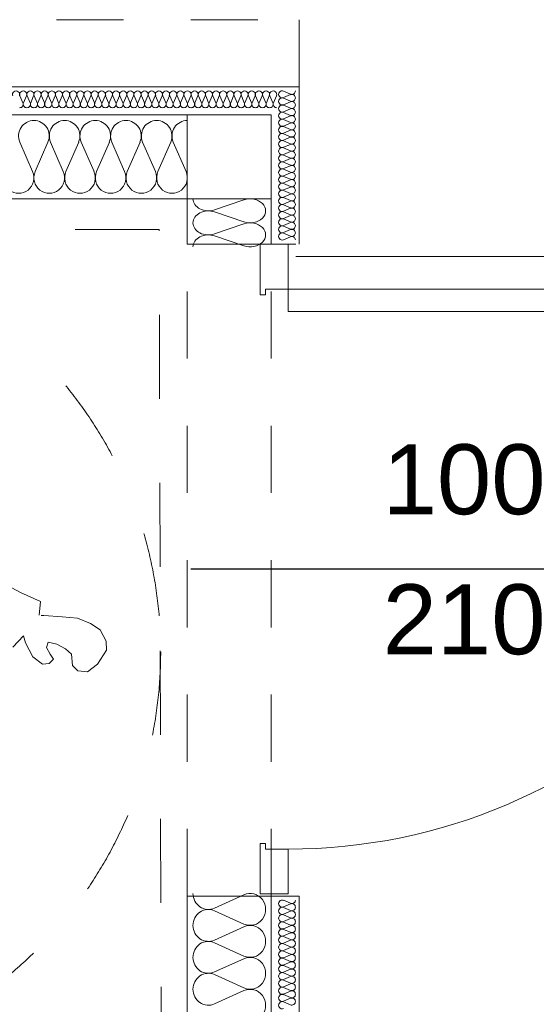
# Model space of a CAD drawing. Header units: millimetres. Extents: x 204754 to 495640, y -178579 to -98814.
# Tile 52 of 179: x 220634 to 221557, y -123872 to -122114. Entities that reach past the tile are written whole.
import ezdxf
from ezdxf.enums import TextEntityAlignment as Align

# ---------------------------------------------------------------- set-up
doc = ezdxf.new("R2010")
doc.units = ezdxf.units.MM
doc.header["$MEASUREMENT"] = 0
doc.linetypes.add('Dashed', pattern=[300, 150, -150])
doc.linetypes.add('Przerywana', pattern=[240, 120, -120])
doc.layers.get('0').update_dxf_attribs({"color": 252, "lineweight": 5})
for name, color, linetype, lineweight in [('2D - Rysunki i Obrazki_Nr_pióra__104', 252, 'Continuous', 5), ('2D - Rysunki i Obrazki_Nr_pióra__47', 252, 'Continuous', 5), ('Nowe_220-A Ściany_Nr_pióra__87', 252, 'Continuous', 5), ('Nowe_320-W Umeblowanie_Nr_pióra__103', 252, 'Continuous', 5), ('Nowe_320-W Umeblowanie_Nr_pióra__181', 252, 'Continuous', 5), ('Nowe_820-G Rysunki Obrazki_Nr_pióra__1', 252, 'Continuous', 5), ('Nowe_820-G Rysunki Obrazki_Nr_pióra__103', 252, 'Continuous', 5), ('Nowe_820-G Rysunki Obrazki_Nr_pióra__27', 252, 'Continuous', 5), ('Nowe_Drzwi ARCHICAD_Nr_pióra__63', 252, 'Continuous', 5), ('Nowe_Nowe_220(1)-A Ściany zewnętrzne_Nr_pióra__1', 252, 'Continuous', 5), ('Nowe_Nowe_220(1)-A Ściany zewnętrzne_Nr_pióra__23', 252, 'Continuous', 5), ('Nowe_Znaczniki drzwi ARCHICADa', 252, 'Continuous', 5), ('Nowe_Znaczniki drzwi ARCHICADa_Nr_pióra__111', 252, 'Continuous', 5), ('Nowe_Znaczniki drzwi ARCHICADa_Nr_pióra__141', 252, 'Continuous', 5)]:
    doc.layers.add(name, color=color, linetype=linetype, lineweight=lineweight)
doc.styles.add('GENERATED_STYLE_1', font='arial.ttf')

# ---------------------------------------------------------------- blocks, each defined once
blk = doc.blocks.new('D Marker 11_29')
at = {"layer": 'Nowe_Znaczniki drzwi ARCHICADa_Nr_pióra__111', "color": 7, "linetype": 'Continuous', "lineweight": 25}
blk.add_line((0, 923.3), (0, -173.6), dxfattribs=at)
at = {"layer": 'Nowe_Znaczniki drzwi ARCHICADa_Nr_pióra__141', "color": 7, "linetype": 'Continuous', "lineweight": 25}
for start, end in [(0, 180), (180, 0)]:
    blk.add_arc((0, 1048.3), 125, start, end, dxfattribs=at)
at = {"layer": 'Nowe_Znaczniki drzwi ARCHICADa_Nr_pióra__141', "color": 7, "lineweight": 25, "style": 'GENERATED_STYLE_1'}
for tag, rotation, p in [('AC_HeadDist', 90, (230.4, 209.9)), ('AC_MarkerText_1', 180, (161.7, 1196.6)), ('A', 90, (-19.6, 209.9))]:
    blk.add_attdef(tag, text='', height=125, rotation=rotation, dxfattribs=at).set_placement(p, align=Align.BOTTOM_LEFT)
blk = doc.blocks.new('podkład 20251118')
at = {"layer": '2D - Rysunki i Obrazki_Nr_pióra__104', "color": 252, "linetype": 'Continuous', "lineweight": 5}
for p, q in [((220589.9, -123112.6), (220635.2, -123136.8)), ((220589.9, -123112.6), (220635.2, -123136.8)), ((220635.2, -123136.8), (220671.4, -123152.7)), ((220635.2, -123136.8), (220671.4, -123152.7)), ((220671.4, -123152.7), (220668.9, -123177.5)), ((220671.4, -123152.7), (220668.9, -123177.5)), ((220672.1, -123177.8), (220676.9, -123178.1)), ((220672.1, -123177.8), (220676.9, -123178.1)), ((220676.9, -123178.1), (220709.8, -123180.6)), ((220676.9, -123178.1), (220709.8, -123180.6)), ((220709.8, -123180.6), (220737.2, -123182.9)), ((220709.8, -123180.6), (220737.2, -123182.9)), ((220737.2, -123182.9), (220760.5, -123192.2)), ((220737.2, -123182.9), (220760.5, -123192.2)), ((220760.5, -123192.2), (220777.6, -123203.5)), ((220760.5, -123192.2), (220777.6, -123203.5)), ((220640.5, -123214.5), (220621.5, -123234.6)), ((220640.5, -123214.5), (220621.5, -123234.6)), ((220644.3, -123226.5), (220640.5, -123214.5)), ((220644.3, -123226.5), (220640.5, -123214.5)), ((220777.6, -123203.5), (220788.5, -123223.6)), ((220777.6, -123203.5), (220788.5, -123223.6)), ((220657.6, -123251.9), (220644.3, -123226.5)), ((220657.6, -123251.9), (220644.3, -123226.5)), ((220684.9, -123225.8), (220682, -123235.3)), ((220684.9, -123225.8), (220682, -123235.3)), ((220682, -123235.3), (220688.3, -123246.9)), ((220682, -123235.3), (220688.3, -123246.9)), ((220700.5, -123229), (220684.9, -123225.8)), ((220700.5, -123229), (220684.9, -123225.8)), ((220716.1, -123237.2), (220700.5, -123229)), ((220716.1, -123237.2), (220700.5, -123229)), ((220788.5, -123223.6), (220789.3, -123239.9)), ((220788.5, -123223.6), (220789.3, -123239.9)), ((220674.6, -123264.8), (220657.6, -123251.9)), ((220674.6, -123264.8), (220657.6, -123251.9)), ((220688.3, -123246.9), (220694.5, -123255.9)), ((220688.3, -123246.9), (220694.5, -123255.9)), ((220726.5, -123246.9), (220716.1, -123237.2)), ((220726.5, -123246.9), (220716.1, -123237.2)), ((220728.3, -123267.3), (220726.5, -123246.9)), ((220728.3, -123267.3), (220726.5, -123246.9)), ((220789.3, -123239.9), (220772.9, -123264.9)), ((220789.3, -123239.9), (220772.9, -123264.9)), ((220686.8, -123263.4), (220674.6, -123264.8)), ((220686.8, -123263.4), (220674.6, -123264.8)), ((220694.5, -123255.9), (220686.8, -123263.4)), ((220694.5, -123255.9), (220686.8, -123263.4)), ((220738.1, -123276.9), (220728.3, -123267.3)), ((220738.1, -123276.9), (220728.3, -123267.3)), ((220772.9, -123264.9), (220754.9, -123278.4)), ((220772.9, -123264.9), (220754.9, -123278.4)), ((220754.9, -123278.4), (220738.1, -123276.9)), ((220754.9, -123278.4), (220738.1, -123276.9))]:
    blk.add_line(p, q, dxfattribs=at)
at = {"layer": '2D - Rysunki i Obrazki_Nr_pióra__47', "color": 252, "linetype": 'Dashed', "lineweight": 5}
for p, q in [((220883.3, -122488.5), (219382.9, -122492.2)), ((220887, -123990.9), (220883.3, -122488.5))]:
    blk.add_line(p, q, dxfattribs=at)
blk.add_circle((220135.8, -123242.8), 750.2, dxfattribs=at)
at = {"layer": 'Nowe_220-A Ściany_Nr_pióra__87', "color": 252, "linetype": 'Continuous', "lineweight": 5}
for p, q in [((221113.6, -122515.1), (221093.6, -122515.1)), ((221113.6, -123675.1), (221093.6, -123675.1))]:
    blk.add_line(p, q, dxfattribs=at)
at = {"layer": 'Nowe_320-W Umeblowanie_Nr_pióra__103', "color": 252, "linetype": 'Continuous', "lineweight": 5}
for p, q in [((220634.3, -122332.7), (220657.1, -122385.3)), ((220661.7, -122385.3), (220684.5, -122332.7)), ((220689.1, -122332.7), (220711.9, -122385.3)), ((220716.6, -122385.3), (220739.4, -122332.7)), ((220744, -122332.7), (220766.8, -122385.3)), ((220771.4, -122385.3), (220794.2, -122332.7)), ((220798.8, -122332.7), (220821.6, -122385.3)), ((220826.3, -122385.3), (220849.1, -122332.7)), ((220853.7, -122332.7), (220876.5, -122385.3)), ((220881.1, -122385.3), (220903.9, -122332.7)), ((220908.5, -122332.7), (220931.3, -122385.3)), ((220982.4, -122453.6), (221034.9, -122435.8)), ((221034.9, -122475.1), (220982.4, -122457.2)), ((220982.4, -122496.5), (221034.9, -122478.7)), ((221034.9, -122517.9), (220982.4, -122500.1)), ((220982.4, -123700.4), (221034.9, -123676.7)), ((221034.9, -123729), (220982.4, -123705.2)), ((220982.4, -123757.5), (221034.9, -123733.7)), ((221034.9, -123786), (220982.4, -123762.3)), ((220982.4, -123814.5), (221034.9, -123790.8)), ((221034.9, -123843), (220982.4, -123819.3)), ((220982.4, -123871.6), (221034.9, -123847.8))]:
    blk.add_line(p, q, dxfattribs=at)
at = {"layer": 'Nowe_320-W Umeblowanie_Nr_pióra__103', "color": 252, "linetype": 'Continuous', "lineweight": 5, "extrusion": (0, 0, -1)}
for centre, major_axis, ratio, start_param, end_param in [((220659.4, -122321.6), (0, 27.6), 0.991894, 4.299596, 6.283185), ((220659.4, -122321.6), (0, 27.6), 0.991894, 0, 1.98359), ((220714.3, -122321.6), (0, 27.6), 0.991894, 4.299596, 6.283185), ((220714.3, -122321.6), (0, 27.6), 0.991894, 0, 1.98359), ((220769.1, -122321.6), (0, 27.6), 0.991894, 4.299596, 6.283185), ((220769.1, -122321.6), (0, 27.6), 0.991894, 0, 1.98359), ((220823.9, -122321.6), (0, 27.6), 0.991894, 4.299596, 6.283185), ((220823.9, -122321.6), (0, 27.6), 0.991894, 0, 1.98359), ((220878.8, -122321.6), (0, 27.6), 0.991894, 4.299596, 6.283185), ((220878.8, -122321.6), (0, 27.6), 0.991894, 0, 1.98359), ((220933.6, -122321.6), (0, 27.6), 0.991894, 4.299596, 6.283185), ((220632, -122396.4), (0, 27.6), 0.991894, 1.158002, 5.125182), ((220686.8, -122396.4), (0, 27.6), 0.991894, 1.158002, 5.125182), ((220741.7, -122396.4), (0, 27.6), 0.991894, 1.158002, 5.125182), ((220796.5, -122396.4), (0, 27.6), 0.991894, 1.158002, 5.125182), ((220851.4, -122396.4), (0, 27.6), 0.991894, 1.158002, 5.125182), ((220906.2, -122396.4), (0, 27.6), 0.991894, 1.158002, 5.125182), ((220971.3, -122434), (27.6, 0), 0.775047, 1.158003, 3.141593), ((221046, -122455.4), (-27.6, 0), 0.775047, 1.158002, 5.125182), ((220971.3, -122476.9), (27.6, 0), 0.775047, 3.141593, 5.125182), ((220971.3, -122476.9), (-27.6, 0), 0.775047, 4.299596, 6.283185), ((221046, -122498.3), (27.6, 0), 0.775047, 4.299595, 8.266775), ((220971.3, -122519.7), (27.6, 0), 0.775047, 3.141593, 5.125182), ((220971.3, -123674.3), (0, 28.5), 0.969385, 2.7288, 4.712389), ((221046, -123702.8), (0, 28.5), 0.969385, -0.412794, 3.554386), ((220971.3, -123731.3), (0, 28.5), 0.969385, 4.712389, 6.695979), ((221046, -123759.9), (0, 28.5), 0.969385, -0.412794, 3.554386), ((220971.3, -123731.4), (0, 28.5), 0.969385, 2.7288, 4.712389), ((220971.3, -123788.4), (0, 28.5), 0.969385, 4.712389, 6.695979), ((220971.3, -123788.4), (0, 28.5), 0.969385, 2.7288, 4.712389), ((221046, -123816.9), (0, 28.5), 0.969385, -0.412794, 3.554386), ((220971.3, -123845.4), (0, 28.5), 0.969385, 4.712389, 6.695979), ((220971.3, -123845.4), (0, 28.5), 0.969385, 2.7288, 4.712389), ((221046, -123874), (0, 28.5), 0.969385, -0.412794, 3.554386)]:
    blk.add_ellipse(centre, major_axis=major_axis, ratio=ratio, start_param=start_param, end_param=end_param, dxfattribs=at)
at = {"layer": 'Nowe_320-W Umeblowanie_Nr_pióra__181', "color": 252, "linetype": 'Continuous', "lineweight": 5}
for p, q in [((220639.8, -122262.3), (220634.5, -122250.2)), ((220646.2, -122250.2), (220640.8, -122262.3)), ((220652.5, -122262.3), (220647.2, -122250.2)), ((220658.9, -122250.2), (220653.6, -122262.3)), ((220665.3, -122262.3), (220660, -122250.2)), ((220671.7, -122250.2), (220666.4, -122262.3)), ((220678.1, -122262.3), (220672.8, -122250.2)), ((220684.5, -122250.2), (220679.1, -122262.3)), ((220690.8, -122262.3), (220685.5, -122250.2)), ((220697.2, -122250.2), (220691.9, -122262.3)), ((220703.6, -122262.3), (220698.3, -122250.2)), ((220710, -122250.2), (220704.7, -122262.3)), ((220716.4, -122262.3), (220711.1, -122250.2)), ((220722.7, -122250.2), (220717.4, -122262.3)), ((220729.1, -122262.3), (220723.8, -122250.2)), ((220735.5, -122250.2), (220730.2, -122262.3)), ((220741.9, -122262.3), (220736.6, -122250.2)), ((220748.3, -122250.2), (220743, -122262.3)), ((220754.7, -122262.3), (220749.4, -122250.2)), ((220761, -122250.2), (220755.7, -122262.3)), ((220767.4, -122262.3), (220762.1, -122250.2)), ((220773.8, -122250.2), (220768.5, -122262.3)), ((220780.2, -122262.3), (220774.9, -122250.2)), ((220786.6, -122250.2), (220781.3, -122262.3)), ((220793, -122262.3), (220787.6, -122250.2)), ((220799.3, -122250.2), (220794, -122262.3)), ((220805.7, -122262.3), (220800.4, -122250.2)), ((220812.1, -122250.2), (220806.8, -122262.3)), ((220818.5, -122262.3), (220813.2, -122250.2)), ((220824.9, -122250.2), (220819.6, -122262.3)), ((220831.3, -122262.3), (220825.9, -122250.2)), ((220837.6, -122250.2), (220832.3, -122262.3)), ((220844, -122262.3), (220838.7, -122250.2)), ((220850.4, -122250.2), (220845.1, -122262.3)), ((220856.8, -122262.3), (220851.5, -122250.2)), ((220863.2, -122250.2), (220857.9, -122262.3)), ((220869.6, -122262.3), (220864.2, -122250.2)), ((220875.9, -122250.2), (220870.6, -122262.3)), ((220882.3, -122262.3), (220877, -122250.2)), ((220888.7, -122250.2), (220883.4, -122262.3)), ((220895.1, -122262.3), (220889.8, -122250.2)), ((220901.5, -122250.2), (220896.2, -122262.3)), ((220907.9, -122262.3), (220902.5, -122250.2)), ((220914.2, -122250.2), (220908.9, -122262.3)), ((220920.6, -122262.3), (220915.3, -122250.2)), ((220927, -122250.2), (220921.7, -122262.3)), ((220933.4, -122262.3), (220928.1, -122250.2)), ((220939.8, -122250.2), (220934.5, -122262.3)), ((220946.1, -122262.3), (220940.8, -122250.2)), ((220952.5, -122250.2), (220947.2, -122262.3)), ((220958.9, -122262.3), (220953.6, -122250.2)), ((220965.3, -122250.2), (220960, -122262.3)), ((220971.7, -122262.3), (220966.4, -122250.2)), ((220978.1, -122250.2), (220972.8, -122262.3)), ((220984.4, -122262.3), (220979.1, -122250.2)), ((220990.8, -122250.2), (220985.5, -122262.3)), ((220997.2, -122262.3), (220991.9, -122250.2)), ((221003.6, -122250.2), (220998.3, -122262.3)), ((221010, -122262.3), (221004.7, -122250.2)), ((221016.4, -122250.2), (221011.1, -122262.3)), ((221022.7, -122262.3), (221017.4, -122250.2)), ((221029.1, -122250.2), (221023.8, -122262.3)), ((221035.5, -122262.3), (221030.2, -122250.2)), ((221041.9, -122250.2), (221036.6, -122262.3)), ((221048.3, -122262.3), (221043, -122250.2)), ((221054.7, -122250.2), (221049.3, -122262.3)), ((221061, -122262.3), (221055.7, -122250.2)), ((221067.4, -122250.2), (221062.1, -122262.3)), ((221073.8, -122262.3), (221068.5, -122250.2)), ((221080.2, -122250.2), (221074.9, -122262.3)), ((221086.6, -122262.3), (221081.3, -122250.2)), ((221093, -122250.2), (221087.6, -122262.3)), ((221105.7, -122241.5), (221117.8, -122246.8)), ((221117.8, -122247.8), (221105.7, -122253.1)), ((221105.7, -122254.2), (221117.8, -122259.5)), ((221117.8, -122260.5), (221105.7, -122265.8)), ((221105.7, -122266.9), (221117.8, -122272.2)), ((221117.8, -122273.2), (221105.7, -122278.5)), ((221105.7, -122279.6), (221117.8, -122284.8)), ((221117.8, -122285.9), (221105.7, -122291.2)), ((221105.7, -122292.3), (221117.8, -122297.5)), ((221117.8, -122298.6), (221105.7, -122303.9)), ((221105.7, -122304.9), (221117.8, -122310.2)), ((221117.8, -122311.3), (221105.7, -122316.6)), ((221105.7, -122317.6), (221117.8, -122322.9)), ((221117.8, -122324), (221105.7, -122329.2)), ((221105.7, -122330.3), (221117.8, -122335.6)), ((221117.8, -122336.7), (221105.7, -122341.9)), ((221105.7, -122343), (221117.8, -122348.3)), ((221117.8, -122349.3), (221105.7, -122354.6)), ((221105.7, -122355.7), (221117.8, -122361)), ((221117.8, -122362), (221105.7, -122367.3)), ((221105.7, -122368.4), (221117.8, -122373.7)), ((221117.8, -122374.7), (221105.7, -122380)), ((221105.7, -122381.1), (221117.8, -122386.3)), ((221117.8, -122387.4), (221105.7, -122392.7)), ((221105.7, -122393.8), (221117.8, -122399)), ((221117.8, -122400.1), (221105.7, -122405.4)), ((221105.7, -122406.4), (221117.8, -122411.7)), ((221117.8, -122412.8), (221105.7, -122418.1)), ((221105.7, -122419.1), (221117.8, -122424.4)), ((221117.8, -122425.5), (221105.7, -122430.8)), ((221105.7, -122431.8), (221117.8, -122437.1)), ((221117.8, -122438.2), (221105.7, -122443.4)), ((221105.7, -122444.5), (221117.8, -122449.8)), ((221117.8, -122450.8), (221105.7, -122456.1)), ((221105.7, -122457.2), (221117.8, -122462.5)), ((221117.8, -122463.5), (221105.7, -122468.8)), ((221105.7, -122469.9), (221117.8, -122475.2)), ((221117.8, -122476.2), (221105.7, -122481.5)), ((221105.7, -122482.6), (221117.8, -122487.8)), ((221117.8, -122488.9), (221105.7, -122494.2)), ((221105.7, -122495.3), (221117.8, -122500.5)), ((221117.8, -122501.6), (221105.7, -122506.9)), ((221105.7, -123686.5), (221117.8, -123691.9)), ((221117.8, -123693), (221105.7, -123698.4)), ((221105.7, -123699.5), (221117.8, -123704.9)), ((221117.8, -123706), (221105.7, -123711.3)), ((221105.7, -123712.4), (221117.8, -123717.8)), ((221117.8, -123718.9), (221105.7, -123724.3)), ((221105.7, -123725.4), (221117.8, -123730.8)), ((221117.8, -123731.9), (221105.7, -123737.3)), ((221105.7, -123738.4), (221117.8, -123743.7)), ((221117.8, -123744.8), (221105.7, -123750.2)), ((221105.7, -123751.3), (221117.8, -123756.7)), ((221117.8, -123757.8), (221105.7, -123763.2)), ((221105.7, -123764.3), (221117.8, -123769.7)), ((221117.8, -123770.7), (221105.7, -123776.1)), ((221105.7, -123777.2), (221117.8, -123782.6)), ((221117.8, -123783.7), (221105.7, -123789.1)), ((221105.7, -123790.2), (221117.8, -123795.6)), ((221117.8, -123796.7), (221105.7, -123802.1)), ((221105.7, -123803.1), (221117.8, -123808.5)), ((221117.8, -123809.6), (221105.7, -123815)), ((221105.7, -123816.1), (221117.8, -123821.5)), ((221117.8, -123822.6), (221105.7, -123828)), ((221105.7, -123829.1), (221117.8, -123834.5)), ((221117.8, -123835.5), (221105.7, -123840.9)), ((221105.7, -123842), (221117.8, -123847.4)), ((221117.8, -123848.5), (221105.7, -123853.9)), ((221105.7, -123855), (221117.8, -123860.4)), ((221117.8, -123861.5), (221105.7, -123866.8)), ((221105.7, -123867.9), (221117.8, -123873.3))]:
    blk.add_line(p, q, dxfattribs=at)
at = {"layer": 'Nowe_320-W Umeblowanie_Nr_pióra__181', "color": 252, "linetype": 'Continuous', "lineweight": 5, "extrusion": (0, 0, -1)}
for centre, major_axis, ratio, start_param, end_param in [((220627.5, -122247.6), (0, 6.38), 0.999597, 4.299595, 8.266775), ((220640.3, -122247.6), (0, 6.38), 0.999597, 4.299595, 8.266775), ((220653.1, -122247.6), (0, 6.38), 0.999597, 4.299595, 8.266775), ((220665.8, -122247.6), (0, 6.38), 0.999597, 4.299595, 8.266775), ((220678.6, -122247.6), (0, 6.38), 0.999597, 4.299595, 8.266775), ((220691.4, -122247.6), (0, 6.38), 0.999597, 4.299595, 8.266775), ((220704.1, -122247.6), (0, 6.38), 0.999597, 4.299595, 8.266775), ((220716.9, -122247.6), (0, 6.38), 0.999597, 4.299595, 8.266775), ((220729.7, -122247.6), (0, 6.38), 0.999597, 4.299595, 8.266775), ((220742.4, -122247.6), (0, 6.38), 0.999597, 4.299595, 8.266775), ((220755.2, -122247.6), (0, 6.38), 0.999597, 4.299595, 8.266775), ((220768, -122247.6), (0, 6.38), 0.999597, 4.299595, 8.266775), ((220780.7, -122247.6), (0, 6.38), 0.999597, 4.299595, 8.266775), ((220793.5, -122247.6), (0, 6.38), 0.999597, 4.299595, 8.266775), ((220806.3, -122247.6), (0, 6.38), 0.999597, 4.299595, 8.266775), ((220819, -122247.6), (0, 6.38), 0.999597, 4.299595, 8.266775), ((220831.8, -122247.6), (0, 6.38), 0.999597, 4.299595, 8.266775), ((220844.6, -122247.6), (0, 6.38), 0.999597, 4.299595, 8.266775), ((220857.3, -122247.6), (0, 6.38), 0.999597, 4.299595, 8.266775), ((220870.1, -122247.6), (0, 6.38), 0.999597, 4.299595, 8.266775), ((220882.9, -122247.6), (0, 6.38), 0.999597, 4.299595, 8.266775), ((220895.6, -122247.6), (0, 6.38), 0.999597, 4.299595, 8.266775), ((220908.4, -122247.6), (0, 6.38), 0.999597, 4.299595, 8.266775), ((220921.2, -122247.6), (0, 6.38), 0.999597, 4.299595, 8.266775), ((220933.9, -122247.6), (0, 6.38), 0.999597, 4.299595, 8.266775), ((220946.7, -122247.6), (0, 6.38), 0.999597, 4.299595, 8.266775), ((220959.5, -122247.6), (0, 6.38), 0.999597, 4.299595, 8.266775), ((220972.2, -122247.6), (0, 6.38), 0.999597, 4.299595, 8.266775), ((220985, -122247.6), (0, 6.38), 0.999597, 4.299595, 8.266775), ((220997.7, -122247.6), (0, 6.38), 0.999597, 4.299595, 8.266775), ((221010.5, -122247.6), (0, 6.38), 0.999597, 4.299595, 8.266775), ((221023.3, -122247.6), (0, 6.38), 0.999597, 4.299595, 8.266775), ((221036, -122247.6), (0, 6.38), 0.999597, 4.299595, 8.266775), ((221048.8, -122247.6), (0, 6.38), 0.999597, 4.299595, 8.266775), ((221061.6, -122247.6), (0, 6.38), 0.999597, 4.299595, 8.266775), ((221074.3, -122247.6), (0, 6.38), 0.999597, 4.299595, 8.266775), ((221087.1, -122247.6), (0, 6.38), 0.999597, 4.299595, 8.266775), ((221103.2, -122247.3), (6.38, 0), 0.994275, 1.158002, 5.125182), ((221120.4, -122241), (6.38, 0), 0.994275, 0, 1.98359), ((221120.4, -122253.7), (-6.38, 0), 0.994275, 1.158003, 3.141593), ((220633.9, -122264.9), (0, 6.38), 0.999597, 1.158003, 3.141593), ((220646.7, -122264.9), (0, 6.38), 0.999597, 3.141593, 5.125182), ((220646.7, -122264.9), (0, 6.38), 0.999597, 1.158003, 3.141593), ((220659.5, -122264.9), (0, 6.38), 0.999597, 3.141593, 5.125182), ((220659.5, -122264.9), (0, 6.38), 0.999597, 1.158003, 3.141593), ((220672.2, -122264.9), (0, 6.38), 0.999597, 3.141593, 5.125182), ((220672.2, -122264.9), (0, 6.38), 0.999597, 1.158003, 3.141593), ((220685, -122264.9), (0, 6.38), 0.999597, 3.141593, 5.125182), ((220685, -122264.9), (0, 6.38), 0.999597, 1.158003, 3.141593), ((220697.8, -122264.9), (0, 6.38), 0.999597, 3.141593, 5.125182), ((220697.8, -122264.9), (0, 6.38), 0.999597, 1.158003, 3.141593), ((220710.5, -122264.9), (0, 6.38), 0.999597, 3.141593, 5.125182), ((220710.5, -122264.9), (0, 6.38), 0.999597, 1.158003, 3.141593), ((220723.3, -122264.9), (0, 6.38), 0.999597, 3.141593, 5.125182), ((220723.3, -122264.9), (0, 6.38), 0.999597, 1.158003, 3.141593), ((220736, -122264.9), (0, 6.38), 0.999597, 3.141593, 5.125182), ((220736, -122264.9), (0, 6.38), 0.999597, 1.158003, 3.141593), ((220748.8, -122264.9), (0, 6.38), 0.999597, 3.141593, 5.125182), ((220748.8, -122264.9), (0, 6.38), 0.999597, 1.158003, 3.141593), ((220761.6, -122264.9), (0, 6.38), 0.999597, 3.141593, 5.125182), ((220761.6, -122264.9), (0, 6.38), 0.999597, 1.158003, 3.141593), ((220774.3, -122264.9), (0, 6.38), 0.999597, 3.141593, 5.125182), ((220774.3, -122264.9), (0, 6.38), 0.999597, 1.158003, 3.141593), ((220787.1, -122264.9), (0, 6.38), 0.999597, 3.141593, 5.125182), ((220787.1, -122264.9), (0, 6.38), 0.999597, 1.158003, 3.141593), ((220799.9, -122264.9), (0, 6.38), 0.999597, 3.141593, 5.125182), ((220799.9, -122264.9), (0, 6.38), 0.999597, 1.158003, 3.141593), ((220812.6, -122264.9), (0, 6.38), 0.999597, 3.141593, 5.125182), ((220812.6, -122264.9), (0, 6.38), 0.999597, 1.158003, 3.141593), ((220825.4, -122264.9), (0, 6.38), 0.999597, 3.141593, 5.125182), ((220825.4, -122264.9), (0, 6.38), 0.999597, 1.158003, 3.141593), ((220838.2, -122264.9), (0, 6.38), 0.999597, 3.141593, 5.125182), ((220838.2, -122264.9), (0, 6.38), 0.999597, 1.158003, 3.141593), ((220850.9, -122264.9), (0, 6.38), 0.999597, 3.141593, 5.125182), ((220850.9, -122264.9), (0, 6.38), 0.999597, 1.158003, 3.141593), ((220863.7, -122264.9), (0, 6.38), 0.999597, 3.141593, 5.125182), ((220863.7, -122264.9), (0, 6.38), 0.999597, 1.158003, 3.141593), ((220876.5, -122264.9), (0, 6.38), 0.999597, 3.141593, 5.125182), ((220876.5, -122264.9), (0, 6.38), 0.999597, 1.158003, 3.141593), ((220889.2, -122264.9), (0, 6.38), 0.999597, 3.141593, 5.125182), ((220889.2, -122264.9), (0, 6.38), 0.999597, 1.158003, 3.141593), ((220902, -122264.9), (0, 6.38), 0.999597, 3.141593, 5.125182), ((220902, -122264.9), (0, 6.38), 0.999597, 1.158003, 3.141593), ((220914.8, -122264.9), (0, 6.38), 0.999597, 3.141593, 5.125182), ((220914.8, -122264.9), (0, 6.38), 0.999597, 1.158003, 3.141593), ((220927.5, -122264.9), (0, 6.38), 0.999597, 3.141593, 5.125182), ((220927.5, -122264.9), (0, 6.38), 0.999597, 1.158003, 3.141593), ((220940.3, -122264.9), (0, 6.38), 0.999597, 3.141593, 5.125182), ((220940.3, -122264.9), (0, 6.38), 0.999597, 1.158003, 3.141593), ((220953.1, -122264.9), (0, 6.38), 0.999597, 3.141593, 5.125182), ((220953.1, -122264.9), (0, 6.38), 0.999597, 1.158003, 3.141593), ((220965.8, -122264.9), (0, 6.38), 0.999597, 3.141593, 5.125182), ((220965.8, -122264.9), (0, 6.38), 0.999597, 1.158003, 3.141593), ((220978.6, -122264.9), (0, 6.38), 0.999597, 3.141593, 5.125182), ((220978.6, -122264.9), (0, 6.38), 0.999597, 1.158003, 3.141593), ((220991.4, -122264.9), (0, 6.38), 0.999597, 3.141593, 5.125182), ((220991.4, -122264.9), (0, 6.38), 0.999597, 1.158003, 3.141593), ((221004.1, -122264.9), (0, 6.38), 0.999597, 3.141593, 5.125182), ((221004.1, -122264.9), (0, 6.38), 0.999597, 1.158003, 3.141593), ((221016.9, -122264.9), (0, 6.38), 0.999597, 3.141593, 5.125182), ((221016.9, -122264.9), (0, 6.38), 0.999597, 1.158003, 3.141593), ((221029.7, -122264.9), (0, 6.38), 0.999597, 3.141593, 5.125182), ((221029.7, -122264.9), (0, 6.38), 0.999597, 1.158003, 3.141593), ((221042.4, -122264.9), (0, 6.38), 0.999597, 3.141593, 5.125182), ((221042.4, -122264.9), (0, 6.38), 0.999597, 1.158003, 3.141593), ((221055.2, -122264.9), (0, 6.38), 0.999597, 3.141593, 5.125182), ((221055.2, -122264.9), (0, 6.38), 0.999597, 1.158003, 3.141593), ((221068, -122264.9), (0, 6.38), 0.999597, 3.141593, 5.125182), ((221068, -122264.9), (0, 6.38), 0.999597, 1.158003, 3.141593), ((221080.7, -122264.9), (0, 6.38), 0.999597, 3.141593, 5.125182), ((221080.7, -122264.9), (0, 6.38), 0.999597, 1.158003, 3.141593), ((221093.5, -122264.9), (0, 6.38), 0.999597, 3.141593, 5.125182), ((221103.2, -122260), (-6.38, 0), 0.994275, 4.299595, 8.266775), ((221103.2, -122272.7), (-6.38, 0), 0.994275, 4.299595, 8.266775), ((221120.4, -122253.7), (-6.38, 0), 0.994275, 3.141593, 5.125182), ((221120.4, -122266.3), (-6.38, 0), 0.994275, 1.158003, 3.141593), ((221120.4, -122266.3), (-6.38, 0), 0.994275, 3.141593, 5.125182), ((221103.2, -122285.4), (-6.38, 0), 0.994275, 4.299595, 8.266775), ((221120.4, -122279), (-6.38, 0), 0.994275, 1.158003, 3.141593), ((221120.4, -122279), (-6.38, 0), 0.994275, 3.141593, 5.125182), ((221120.4, -122291.7), (-6.38, 0), 0.994275, 1.158003, 3.141593), ((221103.2, -122298.1), (-6.38, 0), 0.994275, 4.299595, 8.266775), ((221103.2, -122310.8), (-6.38, 0), 0.994275, 4.299595, 8.266775), ((221120.4, -122291.7), (-6.38, 0), 0.994275, 3.141593, 5.125182), ((221120.4, -122304.4), (-6.38, 0), 0.994275, 1.158003, 3.141593), ((221120.4, -122304.4), (-6.38, 0), 0.994275, 3.141593, 5.125182), ((221103.2, -122323.4), (-6.38, 0), 0.994275, 4.299595, 8.266775), ((221120.4, -122317.1), (-6.38, 0), 0.994275, 1.158003, 3.141593), ((221120.4, -122317.1), (-6.38, 0), 0.994275, 3.141593, 5.125182), ((221103.2, -122336.1), (-6.38, 0), 0.994275, 4.299595, 8.266775), ((221120.4, -122329.8), (-6.38, 0), 0.994275, 1.158003, 3.141593), ((221120.4, -122329.8), (6.38, 0), 0.994275, 0, 1.98359), ((221120.4, -122342.5), (-6.38, 0), 0.994275, 1.158003, 3.141593), ((221103.2, -122348.8), (-6.38, 0), 0.994275, 4.299595, 8.266775), ((221103.2, -122361.5), (-6.38, 0), 0.994275, 4.299595, 8.266775), ((221120.4, -122342.5), (6.38, 0), 0.994275, 0, 1.98359), ((221120.4, -122355.2), (-6.38, 0), 0.994275, 1.158003, 3.141593), ((221120.4, -122355.2), (6.38, 0), 0.994275, 0, 1.98359), ((221103.2, -122374.2), (-6.38, 0), 0.994275, 4.299595, 8.266775), ((221120.4, -122367.8), (-6.38, 0), 0.994275, 1.158003, 3.141593), ((221120.4, -122367.8), (6.38, 0), 0.994275, 0, 1.98359), ((221120.4, -122380.5), (-6.38, 0), 0.994275, 1.158003, 3.141593), ((221103.2, -122386.9), (-6.38, 0), 0.994275, 4.299595, 8.266775), ((221103.2, -122399.6), (6.38, 0), 0.994275, 1.158002, 5.125182), ((221120.4, -122380.5), (6.38, 0), 0.994275, 0, 1.98359), ((221120.4, -122393.2), (-6.38, 0), 0.994275, 1.158003, 3.141593), ((221103.2, -122412.3), (6.38, 0), 0.994275, 1.158002, 5.125182), ((221120.4, -122393.2), (6.38, 0), 0.994275, 0, 1.98359), ((221120.4, -122405.9), (-6.38, 0), 0.994275, 1.158003, 3.141593), ((221120.4, -122405.9), (-6.38, 0), 0.994275, 3.141593, 5.125182), ((221103.2, -122424.9), (-6.38, 0), 0.994275, 4.299595, 8.266775), ((221120.4, -122418.6), (-6.38, 0), 0.994275, 1.158003, 3.141593), ((221120.4, -122418.6), (-6.38, 0), 0.994275, 3.141593, 5.125182), ((221120.4, -122431.3), (-6.38, 0), 0.994275, 1.158003, 3.141593), ((221103.2, -122437.6), (-6.38, 0), 0.994275, 4.299595, 8.266775), ((221103.2, -122450.3), (-6.38, 0), 0.994275, 4.299595, 8.266775), ((221120.4, -122431.3), (-6.38, 0), 0.994275, 3.141593, 5.125182), ((221120.4, -122444), (-6.38, 0), 0.994275, 1.158003, 3.141593), ((221120.4, -122444), (-6.38, 0), 0.994275, 3.141593, 5.125182), ((221103.2, -122463), (-6.38, 0), 0.994275, 4.299595, 8.266775), ((221120.4, -122456.7), (-6.38, 0), 0.994275, 1.158003, 3.141593), ((221120.4, -122456.7), (-6.38, 0), 0.994275, 3.141593, 5.125182), ((221120.4, -122469.3), (-6.38, 0), 0.994275, 1.158003, 3.141593), ((221103.2, -122475.7), (-6.38, 0), 0.994275, 4.299595, 8.266775), ((221120.4, -122469.3), (-6.38, 0), 0.994275, 3.141593, 5.125182), ((221120.4, -122482), (-6.38, 0), 0.994275, 1.158003, 3.141593), ((221103.2, -122488.4), (-6.38, 0), 0.994275, 4.299595, 8.266775), ((221103.2, -122501.1), (-6.38, 0), 0.994275, 4.299595, 8.266775), ((221120.4, -122482), (6.38, 0), 0.994275, 0, 1.98359), ((221120.4, -122494.7), (-6.38, 0), 0.994275, 1.158003, 3.141593), ((221120.4, -122494.7), (6.38, 0), 0.994275, 0, 1.98359), ((221120.4, -122507.4), (-6.38, 0), 0.994275, 1.158003, 3.141593), ((221103.2, -123692.5), (-6.48, 0), 0.984746, 4.299595, 8.266775), ((221120.4, -123686), (6.48, 0), 0.984746, 0, 1.98359), ((221120.4, -123698.9), (-6.48, 0), 0.984746, 1.158003, 3.141593), ((221103.2, -123705.4), (-6.48, 0), 0.984746, 4.299595, 8.266775), ((221103.2, -123718.4), (-6.48, 0), 0.984746, 4.299595, 8.266775), ((221120.4, -123698.9), (6.48, 0), 0.984746, 0, 1.98359), ((221120.4, -123711.9), (-6.48, 0), 0.984746, 1.158003, 3.141593), ((221103.2, -123731.3), (-6.48, 0), 0.984746, 4.299595, 8.266775), ((221120.4, -123711.9), (6.48, 0), 0.984746, 0, 1.98359), ((221120.4, -123724.8), (-6.48, 0), 0.984746, 1.158003, 3.141593), ((221120.4, -123724.8), (6.48, 0), 0.984746, 0, 1.98359), ((221103.2, -123744.3), (-6.48, 0), 0.984746, 4.299595, 8.266775), ((221120.4, -123737.8), (-6.48, 0), 0.984746, 1.158003, 3.141593), ((221120.4, -123737.8), (6.48, 0), 0.984746, 0, 1.98359), ((221120.4, -123750.8), (-6.48, 0), 0.984746, 1.158003, 3.141593), ((221103.2, -123757.2), (-6.48, 0), 0.984746, 4.299595, 8.266775), ((221103.2, -123770.2), (-6.48, 0), 0.984746, 4.299595, 8.266775), ((221120.4, -123750.8), (6.48, 0), 0.984746, 0, 1.98359), ((221120.4, -123763.7), (-6.48, 0), 0.984746, 1.158003, 3.141593), ((221120.4, -123763.7), (6.48, 0), 0.984746, 0, 1.98359), ((221103.2, -123783.2), (-6.48, 0), 0.984746, 4.299595, 8.266775), ((221120.4, -123776.7), (-6.48, 0), 0.984746, 1.158003, 3.141593), ((221120.4, -123776.7), (6.48, 0), 0.984746, 0, 1.98359), ((221103.2, -123796.1), (-6.48, 0), 0.984746, 4.299595, 8.266775), ((221120.4, -123789.6), (-6.48, 0), 0.984746, 1.158003, 3.141593), ((221120.4, -123789.6), (6.48, 0), 0.984746, 0, 1.98359), ((221120.4, -123802.6), (-6.48, 0), 0.984746, 1.158003, 3.141593), ((221103.2, -123809.1), (-6.48, 0), 0.984746, 4.299595, 8.266775), ((221103.2, -123822), (-6.48, 0), 0.984746, 4.299595, 8.266775), ((221120.4, -123802.6), (6.48, 0), 0.984746, 0, 1.98359), ((221120.4, -123815.6), (-6.48, 0), 0.984746, 1.158003, 3.141593), ((221120.4, -123815.6), (6.48, 0), 0.984746, 0, 1.98359), ((221103.2, -123835), (-6.48, 0), 0.984746, 4.299595, 8.266775), ((221120.4, -123828.5), (-6.48, 0), 0.984746, 1.158003, 3.141593), ((221120.4, -123828.5), (6.48, 0), 0.984746, 0, 1.98359), ((221103.2, -123848), (-6.48, 0), 0.984746, 4.299595, 8.266775), ((221120.4, -123841.5), (-6.48, 0), 0.984746, 1.158003, 3.141593), ((221120.4, -123841.5), (6.48, 0), 0.984746, 0, 1.98359), ((221120.4, -123854.4), (-6.48, 0), 0.984746, 1.158003, 3.141593), ((221103.2, -123860.9), (-6.48, 0), 0.984746, 4.299595, 8.266775), ((221103.2, -123873.9), (-6.48, 0), 0.984746, 4.299595, 8.266775), ((221120.4, -123854.4), (6.48, 0), 0.984746, 0, 1.98359), ((221120.4, -123867.4), (-6.48, 0), 0.984746, 1.158003, 3.141593), ((221120.4, -123867.4), (6.48, 0), 0.984746, 0, 1.98359)]:
    blk.add_ellipse(centre, major_axis=major_axis, ratio=ratio, start_param=start_param, end_param=end_param, dxfattribs=at)
at = {"layer": 'Nowe_820-G Rysunki Obrazki_Nr_pióra__1', "color": 252, "linetype": 'Continuous', "lineweight": 5}
for p, q in [((219333.5, -122284), (220933.6, -122284)), ((220933.6, -122284), (220933.6, -122434)), ((221083.6, -122284), (220933.6, -122284)), ((221083.6, -122434), (221083.6, -122284)), ((219333.5, -122434), (220933.6, -122434)), ((221027.5, -122434), (220927.6, -122434)), ((220933.6, -122434), (221083.6, -122434)), ((220933.6, -122514.7), (220933.6, -122434)), ((221083.6, -122514.7), (221083.6, -122434)), ((220933.6, -122514.7), (221084.4, -122514.7)), ((221083.6, -123679.1), (220933.6, -123679.1)), ((220933.6, -124137.7), (220933.6, -123679.1)), ((221083.6, -124137.7), (221083.6, -123679.1))]:
    blk.add_line(p, q, dxfattribs=at)
at = {"layer": 'Nowe_820-G Rysunki Obrazki_Nr_pióra__103', "color": 252, "linetype": 'Przerywana', "lineweight": 5}
for p, q in [((219019.7, -122114), (221133.6, -122114)), ((221133.6, -122114), (221133.6, -122234))]:
    blk.add_line(p, q, dxfattribs=at)
at = {"layer": 'Nowe_820-G Rysunki Obrazki_Nr_pióra__27', "color": 252, "linetype": 'Continuous', "lineweight": 5}
for p, q in [((219133.6, -122234), (221133.7, -122234)), ((221133.6, -122234), (221133.6, -122514.7)), ((221127.5, -122514.7), (221027.5, -122514.7)), ((221133.7, -123679.1), (221083.6, -123679.1)), ((221133.7, -123679.1), (221133.7, -126418.4))]:
    blk.add_line(p, q, dxfattribs=at)
at = {"layer": 'Nowe_Drzwi ARCHICAD_Nr_pióra__63', "color": 252, "linetype": 'Continuous', "lineweight": 5}
for p, q in [((221063.6, -122595.1), (221063.6, -122515.1)), ((221063.6, -122515.1), (221113.6, -122515.1)), ((221113.6, -122515.1), (221093.6, -122515.1)), ((221113.6, -122515.1), (221113.6, -122595.1)), ((221063.6, -122605.1), (221063.6, -122595.1)), ((221113.6, -122595.1), (221073.6, -122595.1)), ((221073.6, -122595.1), (221073.6, -122605.1)), ((221113.6, -122635.1), (221113.6, -122595.1)), ((221113.6, -122595.1), (222113.6, -122595.1)), ((221073.6, -122605.1), (221063.6, -122605.1)), ((222113.6, -122635.1), (221113.6, -122635.1)), ((221063.6, -123595.1), (221063.6, -123585.1)), ((221063.6, -123585.1), (221073.6, -123585.1)), ((221073.6, -123585.1), (221073.6, -123595.1)), ((221063.6, -123675.1), (221063.6, -123595.1)), ((221073.6, -123595.1), (221113.6, -123595.1)), ((221113.6, -123595.1), (221113.6, -123675.1)), ((221113.6, -123675.1), (221063.6, -123675.1)), ((221113.6, -123675.1), (221093.6, -123675.1))]:
    blk.add_line(p, q, dxfattribs=at)
at = {"layer": 'Nowe_Drzwi ARCHICAD_Nr_pióra__63', "color": 252, "linetype": 'Continuous', "lineweight": 5, "extrusion": (0, 0, -1)}
blk.add_ellipse((221113.6, -122595.1), major_axis=(707.1, 707.1), ratio=1, start_param=0.785398, end_param=2.356194, dxfattribs=at)
at = {"layer": 'Nowe_Nowe_220(1)-A Ściany zewnętrzne_Nr_pióra__1', "color": 252, "linetype": 'Przerywana', "lineweight": 5}
for p, q in [((220933.6, -123679.1), (220933.6, -122514.7)), ((221083.6, -123679.1), (221083.6, -122514.7))]:
    blk.add_line(p, q, dxfattribs=at)
at = {"layer": 'Nowe_Nowe_220(1)-A Ściany zewnętrzne_Nr_pióra__23', "color": 252, "linetype": 'Continuous', "lineweight": 5}
blk.add_line((221127.5, -122536.9), (229197.5, -122536.9), dxfattribs=at)
at = {"layer": 'Nowe_Znaczniki drzwi ARCHICADa', "color": 7, "linetype": 'Continuous', "lineweight": 25}
ref = blk.add_blockref('D Marker 11_29', (221113.6, -123095.1), dxfattribs=dict(at, rotation=270))
ref.add_attrib('A', '100', dxfattribs={"layer": 'Nowe_Znaczniki drzwi ARCHICADa_Nr_pióra__141', "color": 7, "lineweight": 25, "height": 125, "rotation": 360, "style": 'GENERATED_STYLE_1'}).set_placement((221282.7, -123034.7), align=Align.BOTTOM_LEFT)
ref.add_attrib('AC_HeadDist', '210', dxfattribs={"layer": 'Nowe_Znaczniki drzwi ARCHICADa_Nr_pióra__141', "color": 7, "lineweight": 25, "height": 125, "rotation": 360, "style": 'GENERATED_STYLE_1'}).set_placement((221282.7, -123284.7), align=Align.BOTTOM_LEFT)
ref.add_attrib('AC_MarkerText_1', 'DZ1', dxfattribs={"layer": 'Nowe_Znaczniki drzwi ARCHICADa_Nr_pióra__141', "color": 7, "lineweight": 25, "height": 125, "rotation": 90, "style": 'GENERATED_STYLE_1'}).set_placement((222267.3, -123214), align=Align.BOTTOM_LEFT)

msp = doc.modelspace()

# ---------------------------------------------------------------- block references
msp.add_blockref('podkład 20251118', (0, 0))

doc.saveas('drawing.dxf')
